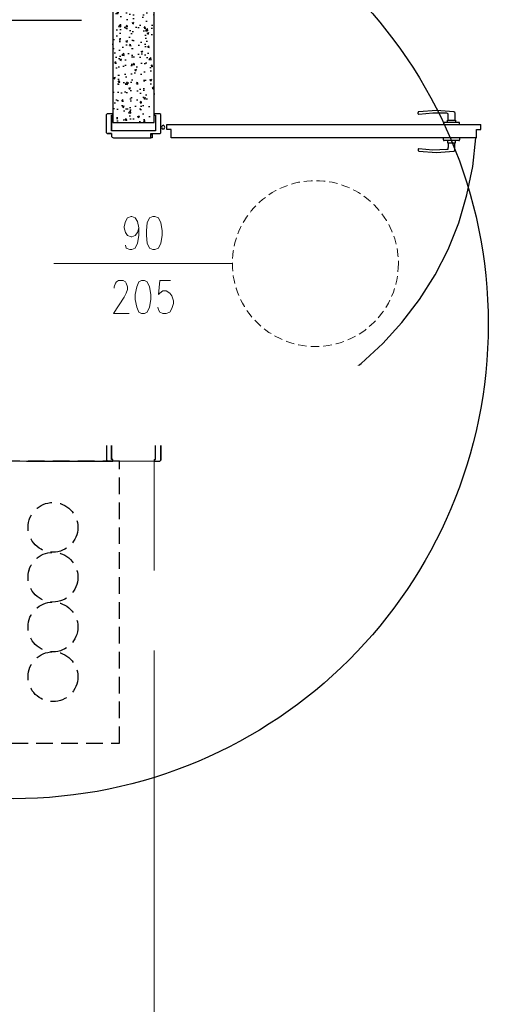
# Model space of a CAD drawing. Header units: millimetres. Extents: x -1256 to 4744, y -2264 to 706.
# Tile 24 of 62: x 231 to 372, y -194 to 103. Entities that reach past the tile are written whole.
import ezdxf

# ---------------------------------------------------------------- set-up
doc = ezdxf.new("R2010")
doc.units = ezdxf.units.MM
doc.header["$LTSCALE"] = 0.2
doc.linetypes.add('HIDDEN', pattern=[0.375, 0.25, -0.125])
doc.linetypes.add('HIDDENX2', pattern=[19.05, 12.7, -6.35])
for name, color, linetype in [('-md_kominy', 35, 'Continuous'), ('A-KOMENTWYM', 30, 'Continuous'), ('A-kota', 2, 'Continuous'), ('A-opis', 7, 'Continuous'), ('A-rozbiórki', 252, 'Continuous'), ('A-ściany', 140, 'Continuous'), ('C00-00-00', 7, 'Continuous')]:
    doc.layers.add(name, color=color, linetype=linetype)
doc.layers.add('_pomoc', color=15, linetype='Continuous', plot=False)
doc.styles.add('Arch-Dim', font='romans.shx', dxfattribs={"width": 0.75})
doc.styles.add('ODNOŚNIKI', font='arial.ttf')
doc.styles.add('TXT', font='romans.shx', dxfattribs={"width": 0.7})
doc.linetypes.add('LINIA LIKW.', pattern='A,0.3,[137,RODZLIN.shx,S=0.06,R=0,X=-0.1,Y=0],0.3', length=0.6)
doc.dimstyles.new('1-50', dxfattribs={"dimtxt": 12, "dimasz": 8, "dimexe": 3, "dimexo": 0, "dimgap": 2, "dimtad": 1, "dimrnd": 0.5, "dimzin": 12, "dimdsep": 46, "dimtxsty": 'TXT', "dimblk": 'OBLIQUE', "dimcen": 0.125, "dimdle": 2, "dimclrd": 256, "dimclre": 256, "dimclrt": 7, "dimazin": 0, "dimtfac": 1, "dimtix": 1, "dimtmove": 1, "dimatfit": 2, "dimfxl": 3, "dimfxlon": 1, "dimtvp": 10, "dimtolj": 1, "dimtzin": 0, "dimarcsym": 0})

# ---------------------------------------------------------------- blocks, each defined once
blk = doc.blocks.new('ZNAK-POZIOM nap od góry')
at = {"ltscale": 5}
blk.add_lwpolyline([(8.227, 1.413), (-1.865, 1.413), (0, 0), (1.865, 1.413)], dxfattribs=at)
at = {"style": 'ODNOŚNIKI', "flags": 4}
for tag, p in [('ZNAK', (-1.5, 1.882)), ('POZIOM', (1.872, 1.882))]:
    blk.add_attdef(tag, p, '', height=2.5, dxfattribs=at)
blk = doc.blocks.new('_Oblique')
at = {"color": 0, "linetype": 'ByBlock', "lineweight": -2}
blk.add_line((-0.5, -0.5), (0.5, 0.5), dxfattribs=at)
blk = doc.blocks.new('*D306')
at = {"layer": 'A-KOMENTWYM', "lineweight": -2}
for p, q in [((211.14, 160.5), (205.14, 160.5)), ((208.14, 8.5), (208.14, 162.5)), ((211.14, 10.5), (205.14, 10.5))]:
    blk.add_line(p, q, dxfattribs=at)
at = {"layer": 'Defpoints', "color": 0}
for p in [(208.14, 160.5), (259, 160.5), (229, 10.5)]:
    blk.add_point(p, dxfattribs=at)
at = {"layer": 'A-KOMENTWYM', "lineweight": -2, "xscale": 8, "yscale": 8, "zscale": 8}
for p, rotation in [((208.14, 160.5), 90), ((208.14, 10.5), 270)]:
    blk.add_blockref('_Oblique', p, dxfattribs=dict(at, rotation=rotation))
at = {"layer": 'A-KOMENTWYM', "color": 7, "insert": (200.14, 85.5), "char_height": 12, "attachment_point": 5, "rotation": 90, "style": 'TXT'}
blk.add_mtext('\\A1;150', dxfattribs=at)

msp = doc.modelspace()

# ---------------------------------------------------------------- hatches: boundary and pattern name
at = {"layer": 'A-rozbiórki', "transparency": 33554687}
h = msp.add_hatch(dxfattribs=at)
h.set_pattern_fill('AR-CONC', color=256, scale=0.03)
h.set_pattern_definition([(50, (-1529.792, -92.1617), (5.46555, -0.478145), [0.571576, -6.286576]), (355, (-1529.792, -92.1617), (-1.057356, 5.731658), [0.457276, -5.029276]), (100.4501, (-1529.3367, -92.2016), (4.408383, 5.253443), [0.485699, -5.342687]), (46.1842, (-1529.792, -90.638), (8.132395, -1.2613), [0.857326, -9.42975]), (96.6355, (-1529.1145, -90.743), (7.122178, 7.422785), [0.72855, -8.01403]), (351.1842, (-1529.792, -90.638), (7.122136, 7.42282), [0.685876, -7.543876]), (21, (-1529.03, -91.0187), (4.548469, -3.067946), [0.571576, -6.286576]), (326, (-1529.03, -91.0187), (1.854084, 5.525658), [0.457276, -5.029276]), (71.4514, (-1528.651, -91.2744), (6.402523, 2.457684), [0.485699, -5.342687]), (37.5, (-1529.7922, -92.1617), (0.0926722, 2.536758), [7.6e-05, -4.968316, 7.6e-05, -5.105476, 7.6e-05, -5.0474956]), (7.5, (-1529.7922, -92.1617), (2.0046555, 3.0055027), [7.6e-05, -2.910916, 7.6e-05, -4.854016, 7.6e-05, -1.9232956]), (327.5, (-1531.4914, -92.1617), (4.0677036, -0.171763), [7.6e-05, -1.905076, 7.6e-05, -5.943676, 7.6e-05, -7.886776]), (317.5, (-1532.2534, -92.1617), (4.443874, 0.7629076), [7.6e-05, -2.476576, 7.6e-05, -3.947236, 7.6e-05, -5.600776])])
h.paths.add_polyline_path([(271.5, 144.25), (281.5, 144.25), (281.5, 151.25), (259, 151.25), (259, 71.75), (271.5, 71.75)])

# ---------------------------------------------------------------- linework, layer by layer
at = {"layer": '-md_kominy', "linetype": 'HIDDEN', "ltscale": 100}
msp.add_circle((241, -50.25), 7.5, dxfattribs=at)
at = {"layer": 'A-rozbiórki', "linetype": 'LINIA LIKW.', "ltscale": 30, "transparency": 33554679}
for points in [[(271.5, 144.25), (281.5, 144.25), (281.5, 151.25), (259, 151.25), (259, 71.75), (271.5, 71.75)], [(274.241, 69.869), (274.445, 69.869), (274.691, 70.29), (274.445, 70.716), (274.241, 70.928), (273.832, 70.716), (273.627, 70.29), (273.832, 69.869)], [(258.591, -24.323), (257.527, -24.323)], [(258.591, -29.825), (258.591, -25.382)]]:
    msp.add_lwpolyline(points, close=True, dxfattribs=at)
for points in [[(258.591, 73.89), (259, 73.89), (259, 74.315), (257.323, 74.315), (257.118, 74.103)], [(273.423, 68.601), (273.423, 74.103), (273.177, 74.315), (271.5, 74.315), (271.5, 73.89)], [(351.101, 74.949), (350.896, 74.949), (350.896, 74.737)], [(350.896, 74.315), (350.896, 74.737)], [(359.977, 72.409), (359.977, 74.315), (359.568, 74.524), (355.314, 74.524), (351.101, 74.103), (350.896, 74.315)], [(361.654, 74.949), (356.378, 75.375), (351.101, 74.949)], [(351.101, 74.103), (351.101, 74.315)], [(361.9, 74.737), (361.654, 74.949)], [(361.9, 74.737), (361.9, 72.409)], [(257.118, 68.601), (257.118, 74.103)], [(257.118, 68.601), (257.118, 74.103)], [(258.591, 73.677), (258.591, 69.235), (258.591, 73.89)], [(271.5, 73.89), (271.909, 73.89)], [(271.909, 73.89), (271.909, 69.235)], [(273.423, 68.601), (273.423, 74.103)], [(363.372, 71.137), (363.372, 71.775), (358.505, 71.775), (358.505, 71.137)], [(359.773, 71.775), (359.773, 72.409), (362.104, 72.409), (362.104, 71.775)], [(257.118, 68.601), (257.323, 68.388), (257.527, 68.388)], [(257.118, 68.601), (257.323, 68.388), (258.591, 68.388), (257.527, 68.388)], [(257.732, 68.388), (258.591, 68.388)], [(271.909, 69.235), (258.591, 69.235)], [(258.591, 68.388), (258.591, 67.541), (258.795, 67.329), (259.205, 67.116), (270.436, 67.116), (270.436, 68.388), (272.973, 68.388)], [(270.886, 68.388), (270.886, 67.116), (270.436, 67.116)], [(270.436, 67.116), (270.436, 68.388)], [(272.973, 68.388), (273.177, 68.388), (273.423, 68.601)], [(272.973, 68.388), (273.177, 68.388), (273.423, 68.601)], [(275.304, 71.137), (369.713, 71.137)], [(275.304, 69.656), (275.304, 71.137)], [(276.572, 67.116), (276.572, 69.656), (275.304, 69.656)], [(368.445, 67.116), (368.445, 69.656), (369.713, 69.656)], [(369.713, 69.656), (369.713, 71.137)], [(269.577, -23.055), (278.29, -22.842), (286.962, -21.995), (295.429, -20.302), (303.692, -17.762), (311.71, -14.588), (319.563, -10.562), (326.967, -5.907), (333.716, -0.827), (340.302, 5.1), (346.029, 11.448), (351.306, 18.435), (355.969, 25.843), (359.977, 33.464), (363.168, 41.505), (365.5, 49.973), (367.381, 58.44), (368.24, 67.116)], [(270.886, 67.963), (270.886, 68.175)], [(368.445, 67.116), (276.572, 67.116)], [(351.101, 63.942), (350.896, 63.729), (350.896, 63.308), (351.101, 63.095), (356.378, 62.67), (361.654, 63.095), (361.9, 63.308), (361.9, 65.635)], [(358.505, 66.482), (358.505, 67.116)], [(358.505, 66.482), (358.505, 66.269), (358.709, 66.269)], [(363.168, 66.269), (358.709, 66.269)], [(359.773, 66.269), (359.773, 65.635), (362.104, 65.635), (362.104, 66.269)], [(359.977, 65.635), (359.977, 64.155)], [(363.168, 66.269), (363.372, 66.269), (363.372, 66.482)], [(363.372, 67.116), (363.372, 66.482)], [(351.101, 63.942), (355.314, 63.516), (359.568, 63.729)], [(359.568, 63.729), (359.977, 63.729), (359.977, 64.155)], [(259.205, -23.055), (258.795, -23.263), (258.591, -23.689)], [(258.591, -24.323), (258.591, -23.689)], [(270.436, -23.055), (270.436, -24.323), (270.436, -23.055), (259.205, -23.055)], [(270.886, -24.323), (270.886, -23.055), (270.436, -23.055)], [(270.886, -23.902), (270.886, -23.689)], [(257.527, -24.323), (257.323, -24.323), (257.118, -24.536)], [(257.527, -24.323), (257.323, -24.323), (257.118, -24.536)], [(257.118, -24.536), (257.118, -30.037)], [(257.118, -24.748), (257.118, -30.037)], [(257.732, -24.323), (258.591, -24.323)], [(271.909, -25.382), (258.591, -25.382)], [(273.423, -24.536), (273.177, -24.323), (270.436, -24.323), (272.973, -24.323)], [(271.5, -29.825), (271.5, -30.25), (273.177, -30.25), (273.423, -30.037), (273.423, -24.536)], [(271.909, -29.825), (271.909, -25.382)], [(273.423, -24.536), (273.177, -24.323), (272.973, -24.323)], [(273.423, -24.748), (273.423, -30.037)], [(257.118, -30.037), (257.323, -30.25), (259, -30.25), (259, -29.825), (258.591, -29.825)], [(271.5, -29.825), (271.909, -29.825)]]:
    msp.add_lwpolyline(points, dxfattribs=at)
at = {"layer": 'A-ściany'}
msp.add_line((233, -30.25), (259, -30.25), dxfattribs=at)
at = {"layer": 'A-ściany', "lineweight": 0}
msp.add_lwpolyline([(104.249, -510.82), (279.094, -510.82), (279.094, -477.798), (271.5, -477.798), (271.5, -420.228), (254.77, -420.228), (254.77, -477.798), (79.519, -477.798), (79.519, -209.617), (254.77, -209.617), (254.77, -317.144), (271.5, -317.144), (271.5, -30.25), (221, -30.25), (221, -170.25), (1, -170.25)], dxfattribs=at)
at = {"layer": 'C00-00-00', "lineweight": 0}
for points in [[(266.837, 40.025), (266.428, 38.544), (265.773, 37.697), (264.71, 37.272), (264.505, 37.272), (263.442, 37.697), (262.828, 38.544), (262.419, 40.025), (262.419, 40.446), (262.828, 41.927), (263.442, 42.986), (264.505, 43.412), (264.71, 43.412), (265.773, 42.986), (266.428, 41.927), (266.837, 40.025), (266.837, 37.697), (266.428, 35.366), (265.773, 33.885), (264.71, 33.464), (264.096, 33.464), (263.033, 33.885), (262.828, 34.732)], [(294.979, 29.23), (241.23, 29.23)], [(259.433, 21.822), (259.433, 22.243), (259.842, 23.303), (260.088, 23.724), (260.701, 24.149), (262.174, 24.149), (262.828, 23.724), (263.033, 23.303), (263.442, 22.243), (263.442, 21.397), (263.033, 20.337), (262.419, 19.069), (259.229, 14.201), (263.892, 14.201)], [(276.368, 24.149), (273.177, 24.149), (272.768, 19.916), (273.177, 20.337), (274.036, 20.975), (275.1, 20.975), (276.163, 20.337), (276.777, 19.494), (277.227, 18.01), (277.227, 17.163), (276.777, 15.682), (276.163, 14.623), (275.1, 14.201), (274.036, 14.201), (273.177, 14.623), (272.768, 15.257), (272.564, 16.103)]]:
    msp.add_lwpolyline(points, dxfattribs=at)
for points in [[(271.091, 43.412), (270.027, 42.986), (269.373, 41.505), (269.168, 39.178), (269.168, 37.697), (269.373, 35.366), (270.027, 33.885), (271.091, 33.464), (271.705, 33.464), (272.768, 33.885), (273.423, 35.366), (273.832, 37.697), (273.832, 39.178), (273.423, 41.505), (272.768, 42.986), (271.705, 43.412)], [(267.696, 24.149), (266.837, 23.724), (266.223, 22.243), (265.773, 19.916), (265.773, 18.435), (266.223, 16.103), (266.837, 14.623), (267.696, 14.201), (268.555, 14.201), (269.373, 14.623), (270.027, 16.103), (270.436, 18.435), (270.436, 19.916), (270.027, 22.243), (269.373, 23.724), (268.555, 24.149)]]:
    msp.add_lwpolyline(points, close=True, dxfattribs=at)
at = {"layer": 'C00-00-00', "linetype": 'HIDDENX2', "lineweight": 0}
msp.add_circle((319.972, 29.23), 24.985, dxfattribs=at)

# ---------------------------------------------------------------- block references
at = {"layer": 'A-kota'}
ref = msp.add_blockref('ZNAK-POZIOM nap od góry', (208.489, 95.366), dxfattribs=dict(at, xscale=5, yscale=5, zscale=5))
ref.add_attrib('ZNAK', '+', (199.046, 105), dxfattribs={"layer": '0', "height": 12.5, "style": 'ODNOŚNIKI', "flags": 4})
ref.add_attrib('POZIOM', '6,17', (213.27, 105), dxfattribs={"layer": '0', "height": 12.5, "style": 'ODNOŚNIKI', "flags": 4})

# ---------------------------------------------------------------- dimensions: what is measured, and where the dimension line sits
at = {"layer": 'A-KOMENTWYM'}
dim = msp.add_linear_dim(base=(208.143, 160.497), p1=(229, 10.497), p2=(259, 160.497), angle=90, dimstyle='1-50', dxfattribs=at)
dim.commit()
dim.dimension.update_dxf_attribs({"geometry": '*D306', "text_midpoint": (200.143, 85.497)})

# ---------------------------------------------------------------- next in the draw order: texts
at = {"layer": 'A-opis', "char_height": 12, "width": 198.04851, "attachment_point": 1, "style": 'Arch-Dim', "bg_fill": 2}
for s, insert in [('\\pxql,t4;h=261', (133.426, -7.543)), ('\\pxql,t4;hb=233', (76.71, -69.269))]:
    msp.add_mtext(s, dxfattribs=dict(at, insert=insert))

# ---------------------------------------------------------------- next in the draw order: linework, layer by layer
at = {"layer": '-md_kominy', "linetype": 'HIDDEN', "ltscale": 100}
msp.add_lwpolyline([(221, -115.25), (261, -115.25), (261, -30.25), (221, -30.25)], close=True, dxfattribs=at)
for centre in [(241, -65.25), (241, -80.25), (241, -95.25)]:
    msp.add_circle(centre, 7.5, dxfattribs=at)
at = {"layer": '_pomoc', "linetype": 'Continuous'}
msp.add_circle((229, 10.997), 143, dxfattribs=at)

doc.saveas('drawing.dxf')
